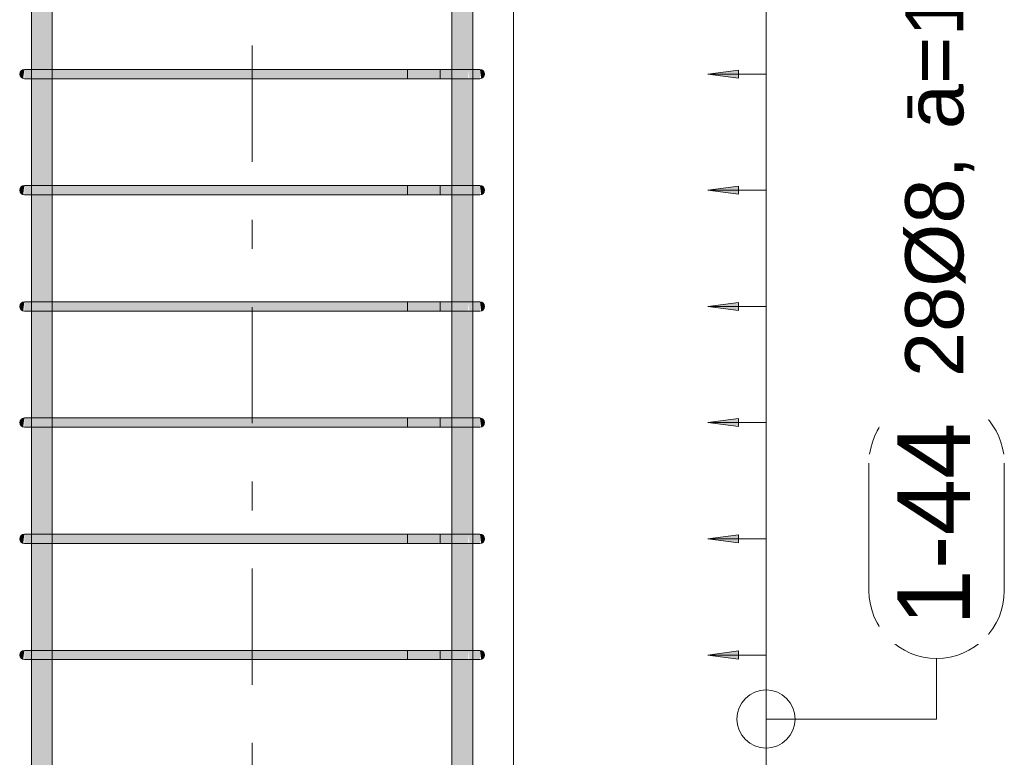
# Model space of a CAD drawing. Header units: millimetres. Extents: x -25607 to 9385, y 1894 to 10168.
# Tile 175 of 181: x 7624 to 8472, y 7232 to 7867. Entities that reach past the tile are written whole.
import ezdxf

# ---------------------------------------------------------------- set-up
doc = ezdxf.new("R2010")
doc.units = ezdxf.units.MM
doc.linetypes.add('Čára osnovy', pattern=[225, 100, -50, 25, -50])
for name, color, linetype, lineweight in [('A-ANNO-DIMS', 211, 'Continuous', 5), ('A-ANNO-DIMS-25', 211, 'Continuous', 5), ('S-COLS', 52, 'Continuous', 9), ('S-GRID', 1, 'Continuous', 5), ('S-RBAR', 171, 'Continuous', 5), ('S-RBAR-IDEN', 171, 'Continuous', 5)]:
    doc.layers.add(name, color=color, linetype=linetype, lineweight=lineweight)
doc.styles.add('Arial', font='arial.ttf', dxfattribs={"height": 50})
doc.styles.add('Arial_1', font='arial.ttf', dxfattribs={"height": 62.5})
doc.dimstyles.new('Výztuž_kusy__řezy__3', dxfattribs={"dimscale": 304.8, "dimtxt": 0.18, "dimasz": 0, "dimexe": 0, "dimexo": 0.0625, "dimgap": 0.082021, "dimtad": 1, "dimdec": 0, "dimzin": 0, "dimdsep": 46, "dimtxsty": 'Arial_1', "dimblk1": 'NONE', "dimblk2": 'NONE', "dimsah": 1, "dimcen": 0.09, "dimazin": 0, "dimtfac": 1, "dimtdec": 4, "dimtix": 1, "dimtmove": 0, "dimatfit": 3, "dimfxl": 0.164042, "dimfxlon": 1, "dimtvp": 1, "dimtfill": 1, "dimtolj": 1, "dimtzin": 0, "dimarcsym": 2})

# ---------------------------------------------------------------- blocks, each defined once
blk = doc.blocks.new('DIMBLOCK667-V5')
at = {"layer": 'A-ANNO-DIMS-25'}
for points in [[(8216.59, 7920), (8242.88, 7916.54), (8242.88, 7923.46)], [(8216.59, 7820), (8242.88, 7816.54), (8242.88, 7823.46)]]:
    blk.add_hatch(color=256, dxfattribs=at).paths.add_polyline_path(points)
for p, q in [((8242.88, 7923.46), (8216.59, 7920)), ((8242.88, 7916.54), (8242.88, 7923.46)), ((8216.59, 7920), (8242.88, 7916.54)), ((8266.59, 7920), (8216.59, 7920)), ((8266.59, 7920), (8266.59, 7820)), ((8266.59, 7920), (8266.59, 7920)), ((8242.88, 7823.46), (8216.59, 7820)), ((8216.59, 7820), (8242.88, 7816.54)), ((8266.59, 7820), (8216.59, 7820)), ((8242.88, 7816.54), (8242.88, 7823.46)), ((8266.59, 7820), (8266.59, 7820))]:
    blk.add_line(p, q, dxfattribs=at)
blk = doc.blocks.new('_None')
blk = doc.blocks.new('DIMBLOCK668-V5')
at = {"layer": 'A-ANNO-DIMS-25'}
for points in [[(8216.59, 7820), (8242.88, 7816.54), (8242.88, 7823.46)], [(8216.59, 7720), (8242.88, 7716.54), (8242.88, 7723.46)]]:
    blk.add_hatch(color=256, dxfattribs=at).paths.add_polyline_path(points)
for p, q in [((8242.88, 7823.46), (8216.59, 7820)), ((8216.59, 7820), (8242.88, 7816.54)), ((8266.59, 7820), (8216.59, 7820)), ((8242.88, 7816.54), (8242.88, 7823.46)), ((8266.59, 7820), (8266.59, 7720)), ((8266.59, 7820), (8266.59, 7820)), ((8242.88, 7723.46), (8216.59, 7720)), ((8216.59, 7720), (8242.88, 7716.54)), ((8266.59, 7720), (8216.59, 7720)), ((8242.88, 7716.54), (8242.88, 7723.46)), ((8266.59, 7720), (8266.59, 7720))]:
    blk.add_line(p, q, dxfattribs=at)
blk = doc.blocks.new('DIMBLOCK669-V5')
at = {"layer": 'A-ANNO-DIMS-25'}
for points in [[(8216.59, 7720), (8242.88, 7716.54), (8242.88, 7723.46)], [(8216.59, 7620), (8242.88, 7616.54), (8242.88, 7623.46)]]:
    blk.add_hatch(color=256, dxfattribs=at).paths.add_polyline_path(points)
for p, q in [((8242.88, 7723.46), (8216.59, 7720)), ((8216.59, 7720), (8242.88, 7716.54)), ((8266.59, 7720), (8216.59, 7720)), ((8242.88, 7716.54), (8242.88, 7723.46)), ((8266.59, 7720), (8266.59, 7620)), ((8266.59, 7720), (8266.59, 7720)), ((8242.88, 7623.46), (8216.59, 7620)), ((8216.59, 7620), (8242.88, 7616.54)), ((8266.59, 7620), (8216.59, 7620)), ((8242.88, 7616.54), (8242.88, 7623.46)), ((8266.59, 7620), (8266.59, 7620))]:
    blk.add_line(p, q, dxfattribs=at)
blk = doc.blocks.new('DIMBLOCK670-V5')
at = {"layer": 'A-ANNO-DIMS-25'}
for points in [[(8216.59, 7620), (8242.88, 7616.54), (8242.88, 7623.46)], [(8216.59, 7520), (8242.88, 7516.54), (8242.88, 7523.46)]]:
    blk.add_hatch(color=256, dxfattribs=at).paths.add_polyline_path(points)
for p, q in [((8242.88, 7623.46), (8216.59, 7620)), ((8216.59, 7620), (8242.88, 7616.54)), ((8266.59, 7620), (8216.59, 7620)), ((8242.88, 7616.54), (8242.88, 7623.46)), ((8266.59, 7620), (8266.59, 7520)), ((8266.59, 7620), (8266.59, 7620)), ((8242.88, 7523.46), (8216.59, 7520)), ((8242.88, 7516.54), (8242.88, 7523.46)), ((8216.59, 7520), (8242.88, 7516.54)), ((8266.59, 7520), (8216.59, 7520)), ((8266.59, 7520), (8266.59, 7520))]:
    blk.add_line(p, q, dxfattribs=at)
blk = doc.blocks.new('DIMBLOCK671-V5')
at = {"layer": 'A-ANNO-DIMS-25'}
for points in [[(8216.59, 7520), (8242.88, 7516.54), (8242.88, 7523.46)], [(8216.59, 7420), (8242.88, 7416.54), (8242.88, 7423.46)]]:
    blk.add_hatch(color=256, dxfattribs=at).paths.add_polyline_path(points)
for p, q in [((8242.88, 7523.46), (8216.59, 7520)), ((8242.88, 7516.54), (8242.88, 7523.46)), ((8216.59, 7520), (8242.88, 7516.54)), ((8266.59, 7520), (8216.59, 7520)), ((8266.59, 7520), (8266.59, 7420)), ((8266.59, 7520), (8266.59, 7520)), ((8242.88, 7423.46), (8216.59, 7420)), ((8242.88, 7416.54), (8242.88, 7423.46)), ((8216.59, 7420), (8242.88, 7416.54)), ((8266.59, 7420), (8216.59, 7420)), ((8266.59, 7420), (8266.59, 7420))]:
    blk.add_line(p, q, dxfattribs=at)
blk = doc.blocks.new('DIMBLOCK672-V5')
at = {"layer": 'A-ANNO-DIMS-25'}
for points in [[(8216.59, 7420), (8242.88, 7416.54), (8242.88, 7423.46)], [(8216.59, 7320), (8242.88, 7316.54), (8242.88, 7323.46)]]:
    blk.add_hatch(color=256, dxfattribs=at).paths.add_polyline_path(points)
for p, q in [((8242.88, 7423.46), (8216.59, 7420)), ((8242.88, 7416.54), (8242.88, 7423.46)), ((8216.59, 7420), (8242.88, 7416.54)), ((8266.59, 7420), (8216.59, 7420)), ((8266.59, 7420), (8266.59, 7320)), ((8266.59, 7420), (8266.59, 7420)), ((8242.88, 7323.46), (8216.59, 7320)), ((8216.59, 7320), (8242.88, 7316.54)), ((8266.59, 7320), (8216.59, 7320)), ((8242.88, 7316.54), (8242.88, 7323.46)), ((8266.59, 7320), (8266.59, 7320))]:
    blk.add_line(p, q, dxfattribs=at)
blk = doc.blocks.new('DIMBLOCK673-V5')
at = {"layer": 'A-ANNO-DIMS-25'}
for points in [[(8216.59, 7320), (8242.88, 7316.54), (8242.88, 7323.46)], [(8216.59, 7220), (8242.88, 7216.54), (8242.88, 7223.46)]]:
    blk.add_hatch(color=256, dxfattribs=at).paths.add_polyline_path(points)
for p, q in [((8242.88, 7323.46), (8216.59, 7320)), ((8216.59, 7320), (8242.88, 7316.54)), ((8266.59, 7320), (8216.59, 7320)), ((8242.88, 7316.54), (8242.88, 7323.46)), ((8266.59, 7320), (8266.59, 7220)), ((8266.59, 7320), (8266.59, 7320)), ((8242.88, 7223.46), (8216.59, 7220)), ((8216.59, 7220), (8242.88, 7216.54)), ((8266.59, 7220), (8216.59, 7220)), ((8242.88, 7216.54), (8242.88, 7223.46)), ((8266.59, 7220), (8266.59, 7220))]:
    blk.add_line(p, q, dxfattribs=at)
blk = doc.blocks.new('DIMBLOCK687-V5')
at = {"layer": 'A-ANNO-DIMS-25'}
for points in [[(8216.59, 8620), (8242.88, 8616.54), (8242.88, 8623.46)], [(8216.59, 8520), (8242.88, 8516.54), (8242.88, 8523.46)], [(8216.59, 8420), (8242.88, 8416.54), (8242.88, 8423.46)], [(8216.59, 8320), (8242.88, 8316.54), (8242.88, 8323.46)], [(8216.59, 8220), (8242.88, 8216.54), (8242.88, 8223.46)], [(8216.59, 8120), (8242.88, 8116.54), (8242.88, 8123.46)], [(8216.59, 8020), (8242.88, 8016.54), (8242.88, 8023.46)], [(8216.59, 7920), (8242.88, 7916.54), (8242.88, 7923.46)], [(8216.59, 7820), (8242.88, 7816.54), (8242.88, 7823.46)], [(8216.59, 7720), (8242.88, 7716.54), (8242.88, 7723.46)], [(8216.59, 7620), (8242.88, 7616.54), (8242.88, 7623.46)], [(8216.59, 7520), (8242.88, 7516.54), (8242.88, 7523.46)], [(8216.59, 7420), (8242.88, 7416.54), (8242.88, 7423.46)], [(8216.59, 7320), (8242.88, 7316.54), (8242.88, 7323.46)], [(8216.59, 7220), (8242.88, 7216.54), (8242.88, 7223.46)], [(8216.59, 7120), (8242.88, 7116.54), (8242.88, 7123.46)], [(8216.59, 7020), (8242.88, 7016.54), (8242.88, 7023.46)], [(8216.59, 6920), (8242.88, 6916.54), (8242.88, 6923.46)], [(8216.59, 6820), (8242.88, 6816.54), (8242.88, 6823.46)], [(8216.59, 6720), (8242.88, 6716.54), (8242.88, 6723.46)], [(8216.59, 6620), (8242.88, 6616.54), (8242.88, 6623.46)], [(8216.59, 6520), (8242.88, 6516.54), (8242.88, 6523.46)], [(8216.59, 6420), (8242.88, 6416.54), (8242.88, 6423.46)], [(8216.59, 6320), (8242.88, 6316.54), (8242.88, 6323.46)], [(8216.59, 6220), (8242.88, 6216.54), (8242.88, 6223.46)], [(8216.59, 6120), (8242.88, 6116.54), (8242.88, 6123.46)], [(8216.59, 6020), (8242.88, 6016.54), (8242.88, 6023.46)], [(8216.59, 5920), (8242.88, 5916.54), (8242.88, 5923.46)]]:
    blk.add_hatch(color=256, dxfattribs=at).paths.add_polyline_path(points)
for p, q in [((8242.88, 8623.46), (8216.59, 8620)), ((8216.59, 8620), (8242.88, 8616.54)), ((8266.59, 8620), (8216.59, 8620)), ((8242.88, 8616.54), (8242.88, 8623.46)), ((8266.59, 8620), (8266.59, 5920)), ((8266.59, 8620), (8266.59, 8520)), ((8266.59, 8620), (8266.59, 8620)), ((8242.88, 8523.46), (8216.59, 8520)), ((8242.88, 8516.54), (8242.88, 8523.46)), ((8216.59, 8520), (8242.88, 8516.54)), ((8266.59, 8520), (8216.59, 8520)), ((8266.59, 8520), (8266.59, 8420)), ((8266.59, 8520), (8266.59, 8520)), ((8242.88, 8423.46), (8216.59, 8420)), ((8242.88, 8416.54), (8242.88, 8423.46)), ((8216.59, 8420), (8242.88, 8416.54)), ((8266.59, 8420), (8216.59, 8420)), ((8266.59, 8420), (8266.59, 8320)), ((8266.59, 8420), (8266.59, 8420)), ((8242.88, 8323.46), (8216.59, 8320)), ((8216.59, 8320), (8242.88, 8316.54)), ((8266.59, 8320), (8216.59, 8320)), ((8242.88, 8316.54), (8242.88, 8323.46)), ((8266.59, 8320), (8266.59, 8220)), ((8266.59, 8320), (8266.59, 8320)), ((8242.88, 8223.46), (8216.59, 8220)), ((8216.59, 8220), (8242.88, 8216.54)), ((8266.59, 8220), (8216.59, 8220)), ((8242.88, 8216.54), (8242.88, 8223.46)), ((8266.59, 8220), (8266.59, 8120)), ((8266.59, 8220), (8266.59, 8220)), ((8242.88, 8123.46), (8216.59, 8120)), ((8216.59, 8120), (8242.88, 8116.54)), ((8266.59, 8120), (8216.59, 8120)), ((8242.88, 8116.54), (8242.88, 8123.46)), ((8266.59, 8120), (8266.59, 8020)), ((8266.59, 8120), (8266.59, 8120)), ((8242.88, 8023.46), (8216.59, 8020)), ((8242.88, 8016.54), (8242.88, 8023.46)), ((8216.59, 8020), (8242.88, 8016.54)), ((8266.59, 8020), (8216.59, 8020)), ((8266.59, 8020), (8266.59, 7920)), ((8266.59, 8020), (8266.59, 8020)), ((8242.88, 7923.46), (8216.59, 7920)), ((8242.88, 7916.54), (8242.88, 7923.46)), ((8216.59, 7920), (8242.88, 7916.54)), ((8266.59, 7920), (8216.59, 7920)), ((8266.59, 7920), (8266.59, 7820)), ((8266.59, 7920), (8266.59, 7920)), ((8242.88, 7823.46), (8216.59, 7820)), ((8216.59, 7820), (8242.88, 7816.54)), ((8266.59, 7820), (8216.59, 7820)), ((8242.88, 7816.54), (8242.88, 7823.46)), ((8266.59, 7820), (8266.59, 7720)), ((8266.59, 7820), (8266.59, 7820)), ((8242.88, 7723.46), (8216.59, 7720)), ((8216.59, 7720), (8242.88, 7716.54)), ((8266.59, 7720), (8216.59, 7720)), ((8242.88, 7716.54), (8242.88, 7723.46)), ((8266.59, 7720), (8266.59, 7620)), ((8266.59, 7720), (8266.59, 7720)), ((8242.88, 7623.46), (8216.59, 7620)), ((8216.59, 7620), (8242.88, 7616.54)), ((8266.59, 7620), (8216.59, 7620)), ((8242.88, 7616.54), (8242.88, 7623.46)), ((8266.59, 7620), (8266.59, 7520)), ((8266.59, 7620), (8266.59, 7620)), ((8242.88, 7523.46), (8216.59, 7520)), ((8242.88, 7516.54), (8242.88, 7523.46)), ((8216.59, 7520), (8242.88, 7516.54)), ((8266.59, 7520), (8216.59, 7520)), ((8266.59, 7520), (8266.59, 7420)), ((8266.59, 7520), (8266.59, 7520)), ((8242.88, 7423.46), (8216.59, 7420)), ((8242.88, 7416.54), (8242.88, 7423.46)), ((8216.59, 7420), (8242.88, 7416.54)), ((8266.59, 7420), (8216.59, 7420)), ((8266.59, 7420), (8266.59, 7320)), ((8266.59, 7420), (8266.59, 7420)), ((8242.88, 7323.46), (8216.59, 7320)), ((8216.59, 7320), (8242.88, 7316.54)), ((8266.59, 7320), (8216.59, 7320)), ((8242.88, 7316.54), (8242.88, 7323.46)), ((8266.59, 7320), (8266.59, 7220)), ((8266.59, 7320), (8266.59, 7320)), ((8242.88, 7223.46), (8216.59, 7220)), ((8216.59, 7220), (8242.88, 7216.54)), ((8266.59, 7220), (8216.59, 7220)), ((8242.88, 7216.54), (8242.88, 7223.46)), ((8266.59, 7220), (8266.59, 7120)), ((8266.59, 7220), (8266.59, 7220)), ((8242.88, 7123.46), (8216.59, 7120)), ((8216.59, 7120), (8242.88, 7116.54)), ((8266.59, 7120), (8216.59, 7120)), ((8242.88, 7116.54), (8242.88, 7123.46)), ((8266.59, 7120), (8266.59, 7020)), ((8266.59, 7120), (8266.59, 7120)), ((8242.88, 7023.46), (8216.59, 7020)), ((8242.88, 7016.54), (8242.88, 7023.46)), ((8216.59, 7020), (8242.88, 7016.54)), ((8266.59, 7020), (8216.59, 7020)), ((8266.59, 7020), (8266.59, 6920)), ((8266.59, 7020), (8266.59, 7020)), ((8242.88, 6923.46), (8216.59, 6920)), ((8242.88, 6916.54), (8242.88, 6923.46)), ((8216.59, 6920), (8242.88, 6916.54)), ((8266.59, 6920), (8216.59, 6920)), ((8266.59, 6920), (8266.59, 6820)), ((8266.59, 6920), (8266.59, 6920)), ((8242.88, 6823.46), (8216.59, 6820)), ((8216.59, 6820), (8242.88, 6816.54)), ((8266.59, 6820), (8216.59, 6820)), ((8242.88, 6816.54), (8242.88, 6823.46)), ((8266.59, 6820), (8266.59, 6720)), ((8266.59, 6820), (8266.59, 6820)), ((8242.88, 6723.46), (8216.59, 6720)), ((8216.59, 6720), (8242.88, 6716.54)), ((8266.59, 6720), (8216.59, 6720)), ((8242.88, 6716.54), (8242.88, 6723.46)), ((8266.59, 6720), (8266.59, 6620)), ((8266.59, 6720), (8266.59, 6720)), ((8242.88, 6623.46), (8216.59, 6620)), ((8216.59, 6620), (8242.88, 6616.54)), ((8266.59, 6620), (8216.59, 6620)), ((8242.88, 6616.54), (8242.88, 6623.46)), ((8266.59, 6620), (8266.59, 6520)), ((8266.59, 6620), (8266.59, 6620)), ((8242.88, 6523.46), (8216.59, 6520)), ((8242.88, 6516.54), (8242.88, 6523.46)), ((8216.59, 6520), (8242.88, 6516.54)), ((8266.59, 6520), (8216.59, 6520)), ((8266.59, 6520), (8266.59, 6420)), ((8266.59, 6520), (8266.59, 6520)), ((8242.88, 6423.46), (8216.59, 6420)), ((8242.88, 6416.54), (8242.88, 6423.46)), ((8216.59, 6420), (8242.88, 6416.54)), ((8266.59, 6420), (8216.59, 6420)), ((8266.59, 6420), (8266.59, 6320)), ((8266.59, 6420), (8266.59, 6420)), ((8242.88, 6323.46), (8216.59, 6320)), ((8216.59, 6320), (8242.88, 6316.54)), ((8266.59, 6320), (8216.59, 6320)), ((8242.88, 6316.54), (8242.88, 6323.46)), ((8266.59, 6320), (8266.59, 6220)), ((8266.59, 6320), (8266.59, 6320)), ((8242.88, 6223.46), (8216.59, 6220)), ((8216.59, 6220), (8242.88, 6216.54)), ((8266.59, 6220), (8216.59, 6220)), ((8242.88, 6216.54), (8242.88, 6223.46)), ((8266.59, 6220), (8266.59, 6120)), ((8266.59, 6220), (8266.59, 6220)), ((8242.88, 6123.46), (8216.59, 6120)), ((8216.59, 6120), (8242.88, 6116.54)), ((8266.59, 6120), (8216.59, 6120)), ((8242.88, 6116.54), (8242.88, 6123.46)), ((8266.59, 6120), (8266.59, 6020)), ((8266.59, 6120), (8266.59, 6120)), ((8242.88, 6023.46), (8216.59, 6020)), ((8242.88, 6016.54), (8242.88, 6023.46)), ((8216.59, 6020), (8242.88, 6016.54)), ((8266.59, 6020), (8216.59, 6020)), ((8266.59, 6020), (8266.59, 5920)), ((8266.59, 6020), (8266.59, 6020)), ((8242.88, 5923.46), (8216.59, 5920)), ((8242.88, 5916.54), (8242.88, 5923.46)), ((8216.59, 5920), (8242.88, 5916.54)), ((8266.59, 5920), (8216.59, 5920)), ((8266.59, 5920), (8266.59, 5920))]:
    blk.add_line(p, q, dxfattribs=at)
blk = doc.blocks.new('Popisek výztuže__BEZ NATOČENÍ_ - _Typ_ množství_PRAVÝ _řezy_-573725-V5')
at = {"layer": 'S-RBAR-IDEN'}
for p, q in [((-15461.32, 9359.75), (-15571.02, 9359.75)), ((-15571.02, 9243.32), (-15461.32, 9243.32))]:
    blk.add_line(p, q, dxfattribs=at)
for centre, start, end in [((-15571.02, 9301.53), 90, 270), ((-15461.32, 9301.53), 277.64339, 82.35661)]:
    blk.add_arc(centre, 58.22, start, end, dxfattribs=at)

msp = doc.modelspace()

# ---------------------------------------------------------------- hatches: boundary and pattern name
at = {"layer": 'S-RBAR'}
h = msp.add_hatch(color=256, dxfattribs=at)
h.paths.add_polyline_path([(7650.3, 5795), (7652.49, 5795), (7652.49, 5916), (7634.49, 5916), (7634.49, 5795)])
h.paths.add_polyline_path([(7637.54, 5924), (7652.49, 5924), (7652.49, 6016), (7634.49, 6016), (7634.49, 5924)])
h.paths.add_polyline_path([(7634.49, 6024), (7652.49, 6024), (7652.49, 6116), (7634.49, 6116), (7634.49, 6026.43)])
h.paths.add_polyline_path([(7640.79, 6124), (7652.49, 6124), (7652.49, 6216), (7634.49, 6216), (7634.49, 6124), (7637.54, 6124)])
h.paths.add_polyline_path([(7640.79, 6224), (7652.49, 6224), (7652.49, 6316), (7634.49, 6316), (7634.49, 6224), (7637.54, 6224)])
h.paths.add_polyline_path([(7634.49, 6324), (7652.49, 6324), (7652.49, 6416), (7634.49, 6416), (7634.49, 6331.3)])
h.paths.add_polyline_path([(7640.79, 6424), (7652.49, 6424), (7652.49, 6516), (7634.49, 6516), (7634.49, 6424), (7637.54, 6424)])
h.paths.add_polyline_path([(7650.3, 6524), (7652.49, 6524), (7652.49, 6616), (7634.49, 6616), (7634.49, 6524), (7648.44, 6524)])
h.paths.add_polyline_path([(7634.49, 6624), (7652.49, 6624), (7652.49, 6716), (7634.49, 6716), (7634.49, 6636.17)])
h.paths.add_polyline_path([(7640.79, 6724), (7652.49, 6724), (7652.49, 6816), (7634.49, 6816), (7634.49, 6724), (7637.54, 6724)])
h.paths.add_polyline_path([(7634.49, 6824), (7652.49, 6824), (7652.49, 6916), (7634.49, 6916), (7634.49, 6830.18)])
h.paths.add_polyline_path([(7634.49, 6924), (7652.49, 6924), (7652.49, 7016), (7634.49, 7016), (7634.49, 6968.76)])
h.paths.add_polyline_path([(7634.49, 7024), (7652.49, 7024), (7652.49, 7116), (7634.49, 7116), (7634.49, 7024.19)])
h.paths.add_polyline_path([(7644.62, 7124), (7652.49, 7124), (7652.49, 7216), (7634.49, 7216), (7634.49, 7124), (7644.29, 7124)])
h.paths.add_polyline_path([(7644.29, 7224), (7652.49, 7224), (7652.49, 7316), (7634.49, 7316), (7634.49, 7224), (7640.79, 7224)])
h.paths.add_polyline_path([(7637.54, 7324), (7652.49, 7324), (7652.49, 7416), (7634.49, 7416), (7634.49, 7324)])
h.paths.add_polyline_path([(7637.54, 7424), (7652.49, 7424), (7652.49, 7516), (7634.49, 7516), (7634.49, 7424)])
h.paths.add_polyline_path([(7648.44, 7524), (7652.49, 7524), (7652.49, 7616), (7634.49, 7616), (7634.49, 7524), (7644.62, 7524)])
h.paths.add_polyline_path([(7634.49, 7624), (7652.49, 7624), (7652.49, 7716), (7634.49, 7716), (7634.49, 7633.93)])
h.paths.add_polyline_path([(7640.79, 7724), (7652.49, 7724), (7652.49, 7816), (7634.49, 7816), (7634.49, 7724), (7637.54, 7724)])
h.paths.add_polyline_path([(7634.49, 7824), (7652.49, 7824), (7652.49, 7916), (7634.49, 7916), (7634.49, 7855.65)])
h.paths.add_polyline_path([(7634.49, 7924), (7652.49, 7924), (7652.49, 8016), (7634.49, 8016), (7634.49, 7938.8)])
h.paths.add_polyline_path([(7634.49, 8024), (7652.49, 8024), (7652.49, 8116), (7634.49, 8116), (7634.49, 8077.38)])
h.paths.add_polyline_path([(7634.49, 8124), (7652.49, 8124), (7652.49, 8216), (7634.49, 8216), (7634.49, 8132.81)])
h.paths.add_polyline_path([(7640.79, 8224), (7652.49, 8224), (7652.49, 8316), (7634.49, 8316), (7634.49, 8224), (7637.54, 8224)])
h.paths.add_polyline_path([(7634.49, 8324), (7652.49, 8324), (7652.49, 8416), (7634.49, 8416), (7634.49, 8326.82)])
h.paths.add_polyline_path([(7634.49, 8424), (7652.49, 8424), (7652.49, 8516), (7634.49, 8516), (7634.49, 8437.68)])
h.paths.add_polyline_path([(7648.44, 8524), (7652.49, 8524), (7652.49, 8616), (7634.49, 8616), (7634.49, 8524), (7644.62, 8524)])
h.paths.add_polyline_path([(7634.49, 8624), (7652.49, 8624), (7652.49, 8660), (7634.49, 8660), (7634.49, 8631.69)])
h = msp.add_hatch(color=256, dxfattribs=at)
h.paths.add_polyline_path([(7996.39, 5795), (8014.39, 5795), (8014.1, 5916), (7996.39, 5916), (7996.39, 5860.14)])
h.paths.add_polyline_path([(8008.1, 5924), (8014.39, 5924), (8014.1, 6016), (7996.39, 6016), (7996.62, 5924), (8005.44, 5924)])
h.paths.add_polyline_path([(8005.44, 6024), (8014.39, 6024), (8014.1, 6116), (7996.39, 6116), (7996.62, 6024), (8004.27, 6024)])
h.paths.add_polyline_path([(8008.1, 6124), (8014.39, 6124), (8014.1, 6216), (7996.39, 6216), (7996.62, 6124), (8005.44, 6124)])
h.paths.add_polyline_path([(7996.39, 6224), (8014.39, 6224), (8014.1, 6316), (7996.39, 6316), (7996.39, 6303.59)])
h.paths.add_polyline_path([(8008.1, 6324), (8014.39, 6324), (8014.1, 6416), (7996.39, 6416), (7996.62, 6324), (8005.44, 6324)])
h.paths.add_polyline_path([(8001.51, 6424), (8014.39, 6424), (8014.1, 6516), (7996.39, 6516), (7996.62, 6424), (8000.44, 6424)])
h.paths.add_polyline_path([(8008.1, 6524), (8014.39, 6524), (8014.1, 6616), (7996.39, 6616), (7996.62, 6524), (8005.44, 6524)])
h.paths.add_polyline_path([(8005.44, 6624), (8014.39, 6624), (8014.1, 6716), (7996.39, 6716), (7996.62, 6624), (8004.27, 6624)])
h.paths.add_polyline_path([(7996.62, 6724), (8014.39, 6724), (8014.1, 6816), (7996.39, 6816), (7996.39, 6724)])
h.paths.add_polyline_path([(8008.1, 6824), (8014.39, 6824), (8014.1, 6916), (7996.39, 6916), (7996.62, 6824), (8005.44, 6824)])
h.paths.add_polyline_path([(8008.1, 6924), (8014.39, 6924), (8014.1, 7016), (7996.39, 7016), (7996.62, 6924), (8005.44, 6924)])
h.paths.add_polyline_path([(8008.1, 7024), (8014.39, 7024.19), (8014.1, 7116), (7996.39, 7116), (7996.62, 7024), (8005.44, 7024)])
h.paths.add_polyline_path([(8008.1, 7124), (8014.39, 7124), (8014.1, 7216), (7996.39, 7216), (7996.62, 7124), (8005.44, 7124)])
h.paths.add_polyline_path([(8000.44, 7224), (8014.39, 7224), (8014.1, 7316), (7996.39, 7316), (7996.62, 7224)])
h.paths.add_polyline_path([(8008.1, 7324), (8014.39, 7324), (8014.1, 7416), (7996.39, 7416), (7996.62, 7324), (8005.44, 7324)])
h.paths.add_polyline_path([(8004.27, 7424), (8014.39, 7424), (8014.1, 7516), (7996.39, 7516), (7996.62, 7424), (8001.51, 7424)])
h.paths.add_polyline_path([(8014.39, 7524), (8014.1, 7616), (7996.39, 7616), (7996.62, 7524), (8014.1, 7524)])
h.paths.add_polyline_path([(8008.1, 7624), (8014.39, 7624), (8014.1, 7716), (7996.39, 7716), (7996.62, 7624), (8005.44, 7624)])
h.paths.add_polyline_path([(7996.62, 7724), (8014.39, 7724), (8014.1, 7816), (7996.39, 7816), (7996.39, 7724)])
h.paths.add_polyline_path([(8008.1, 7824), (8014.39, 7824), (8014.1, 7916), (7996.39, 7916), (7996.62, 7824), (8005.44, 7824)])
h.paths.add_polyline_path([(8008.1, 7924), (8014.39, 7924), (8014.1, 8016), (7996.39, 8016), (7996.62, 7924), (8005.44, 7924)])
h.paths.add_polyline_path([(8000.44, 8024), (8014.39, 8024), (8014.1, 8116), (7996.39, 8116), (7996.62, 8024)])
h.paths.add_polyline_path([(8008.1, 8124), (8014.39, 8124), (8014.1, 8216), (7996.39, 8216), (7996.62, 8124), (8005.44, 8124)])
h.paths.add_polyline_path([(8008.1, 8224), (8014.39, 8224), (8014.1, 8316), (7996.39, 8316), (7996.62, 8224), (8005.44, 8224)])
h.paths.add_polyline_path([(8005.44, 8324), (8014.39, 8324), (8014.1, 8416), (7996.39, 8416), (7996.62, 8324), (8004.27, 8324)])
h.paths.add_polyline_path([(8001.51, 8424), (8014.39, 8424), (8014.1, 8516), (7996.39, 8516), (7996.62, 8424), (8000.44, 8424)])
h.paths.add_polyline_path([(8014.39, 8524), (8014.1, 8616), (7996.39, 8616), (7996.62, 8524), (8014.1, 8524)])
h.paths.add_polyline_path([(8008.1, 8624), (8014.39, 8624), (8014.39, 8660), (7996.39, 8660), (7996.62, 8624), (8005.44, 8624)])
for points in [[(7627.41, 7816.14), (7628.44, 7824), (7626.44, 7823.46), (7624.98, 7822), (7624.44, 7820), (7624.98, 7818), (7626.44, 7816.54)], [(7629.2, 7816), (7648.44, 7816), (7648.44, 7824), (7628.44, 7824), (7628.44, 7816)], [(7913.7, 7816), (8000.44, 7816), (8000.44, 7824), (7648.44, 7824), (7648.44, 7816), (7738.1, 7816)], [(8021.48, 7816.14), (8022.44, 7816.54), (8023.91, 7818), (8024.44, 7820), (8023.91, 7822), (8022.44, 7823.46), (8020.44, 7824), (8021.1, 7818.96)], [(7627.41, 7716.14), (7628.44, 7724), (7626.44, 7723.46), (7624.98, 7722), (7624.44, 7720), (7624.98, 7718), (7626.44, 7716.54)], [(7644.62, 7716), (7648.44, 7716), (7648.44, 7724), (7628.44, 7724), (7628.44, 7716), (7644.29, 7716)], [(7913.7, 7716), (8000.44, 7716), (8000.44, 7724), (7648.44, 7724), (7648.44, 7716), (7738.1, 7716)], [(8021.48, 7716.14), (8022.44, 7716.54), (8023.91, 7718), (8024.44, 7720), (8023.91, 7722), (8022.44, 7723.46), (8020.44, 7724), (8021.35, 7717.08)], [(7627.41, 7616.14), (7628.44, 7624), (7626.44, 7623.46), (7624.98, 7622), (7624.44, 7620), (7624.98, 7618), (7626.44, 7616.54)], [(7629.2, 7616), (7648.44, 7616), (7648.44, 7624), (7628.44, 7624), (7628.44, 7616)], [(7913.7, 7616), (8000.44, 7616), (8000.44, 7624), (7648.44, 7624), (7648.44, 7616), (7738.1, 7616)], [(8021.48, 7616.14), (8022.44, 7616.54), (8023.91, 7618), (8024.44, 7620), (8023.91, 7622), (8022.44, 7623.46), (8020.44, 7624), (8021.1, 7618.96)], [(7627.41, 7516.14), (7628.44, 7524), (7626.44, 7523.46), (7624.98, 7522), (7624.44, 7520), (7624.98, 7518), (7626.44, 7516.54)], [(7628.44, 7516), (7648.44, 7516), (7648.44, 7524), (7628.44, 7524), (7628.44, 7516.14)], [(7648.44, 7516), (8000.44, 7516), (8000.44, 7524), (7648.44, 7524), (7648.44, 7523.07)], [(8021.48, 7516.14), (8022.44, 7516.54), (8023.91, 7518), (8024.44, 7520), (8023.91, 7522), (8022.44, 7523.46), (8020.44, 7524), (8021.1, 7518.96)], [(7627.41, 7416.14), (7628.44, 7424), (7626.44, 7423.46), (7624.98, 7422), (7624.44, 7420), (7624.98, 7418), (7626.44, 7416.54)], [(7629.2, 7416), (7648.44, 7416), (7648.44, 7424), (7628.44, 7424), (7628.44, 7416)], [(7913.7, 7416), (8000.44, 7416), (8000.44, 7424), (7648.44, 7424), (7648.44, 7416), (7738.1, 7416)], [(8021.48, 7416.14), (8022.44, 7416.54), (8023.91, 7418), (8024.44, 7420), (8023.91, 7422), (8022.44, 7423.46), (8020.44, 7424), (8021.1, 7418.96)], [(7627.41, 7316.14), (7628.44, 7324), (7626.44, 7323.46), (7624.98, 7322), (7624.44, 7320), (7624.98, 7318), (7626.44, 7316.54)], [(7629.2, 7316), (7648.44, 7316), (7648.44, 7324), (7628.44, 7324), (7628.44, 7316)], [(7913.7, 7316), (8000.44, 7316), (8000.44, 7324), (7648.44, 7324), (7648.44, 7316), (7738.1, 7316)], [(8021.48, 7316.14), (8022.44, 7316.54), (8023.91, 7318), (8024.44, 7320), (8023.91, 7322), (8022.44, 7323.46), (8020.44, 7324), (8021.1, 7318.96)]]:
    msp.add_hatch(color=256, dxfattribs=at).paths.add_polyline_path(points)
h = msp.add_hatch(color=256, dxfattribs=at)
h.paths.add_polyline_path([(8020.44, 7824), (8019.76, 7816), (8020.44, 7816.14), (8020.44, 7821.04)])
h.paths.add_polyline_path([(8019.23, 7816), (8019.76, 7821.32), (8020.44, 7824), (8018.04, 7824), (8017.17, 7819.58), (8014.58, 7816), (8018.92, 7816)])
h.paths.add_polyline_path([(8000.44, 7816), (8008.1, 7816), (8009.42, 7824), (8000.44, 7824)])
h.paths.add_polyline_path([(8011.34, 7816), (8014.58, 7816), (8016.52, 7824), (8011.68, 7824)])
h.paths.add_polyline_path([(8008.1, 7816), (8010.44, 7816), (8010.44, 7821.79)])
h = msp.add_hatch(color=256, dxfattribs=at)
h.paths.add_polyline_path([(8019.23, 7816), (8019.77, 7816.14), (8020.44, 7824), (8019.43, 7820.02)])
h.paths.add_polyline_path([(8011.34, 7816), (8011.68, 7824), (8009.42, 7824), (8008.1, 7816), (8010.64, 7822.27)])
h.paths.add_polyline_path([(8014.58, 7816), (8017.47, 7819.98), (8017.76, 7824), (8016.52, 7824)])
h = msp.add_hatch(color=256, dxfattribs=at)
h.paths.add_polyline_path([(8020.44, 7724), (8019.76, 7716), (8020.44, 7716.14), (8020.44, 7721.04)])
h.paths.add_polyline_path([(8016.75, 7716), (8019.23, 7716), (8019.76, 7721.32), (8020.44, 7724), (8018.04, 7724), (8017.17, 7719.58), (8014.58, 7716)])
h.paths.add_polyline_path([(8000.44, 7716), (8008.1, 7716), (8009.42, 7724), (8000.44, 7724)])
h.paths.add_polyline_path([(8011.34, 7716), (8014.58, 7716), (8016.52, 7724), (8011.68, 7724), (8011.34, 7717.08)])
h = msp.add_hatch(color=256, dxfattribs=at)
h.paths.add_polyline_path([(8019.76, 7716), (8020.44, 7724), (8019.43, 7720.02), (8019.23, 7716)])
h.paths.add_polyline_path([(8011.34, 7716), (8011.39, 7717.08), (8011.68, 7724), (8009.42, 7724), (8008.1, 7716)])
h.paths.add_polyline_path([(8014.58, 7716), (8017.47, 7719.98), (8017.76, 7724), (8016.52, 7724), (8014.85, 7717.08)])
h = msp.add_hatch(color=256, dxfattribs=at)
h.paths.add_polyline_path([(8020.44, 7624), (8019.76, 7616), (8020.44, 7616.14), (8020.44, 7621.04)])
h.paths.add_polyline_path([(8019.23, 7616), (8019.76, 7621.32), (8020.44, 7624), (8018.04, 7624), (8017.17, 7619.58), (8014.58, 7616), (8018.92, 7616)])
h.paths.add_polyline_path([(8000.44, 7616), (8008.1, 7616), (8009.42, 7624), (8000.44, 7624)])
h.paths.add_polyline_path([(8011.34, 7616), (8014.58, 7616), (8016.52, 7624), (8011.68, 7624)])
h.paths.add_polyline_path([(8008.1, 7616), (8010.44, 7616), (8010.44, 7621.79)])
h = msp.add_hatch(color=256, dxfattribs=at)
h.paths.add_polyline_path([(8019.23, 7616), (8019.77, 7616.14), (8020.44, 7624), (8019.43, 7620.02)])
h.paths.add_polyline_path([(8011.34, 7616), (8011.68, 7624), (8009.42, 7624), (8008.1, 7616), (8010.64, 7622.27)])
h.paths.add_polyline_path([(8014.58, 7616), (8017.47, 7619.98), (8017.76, 7624), (8016.52, 7624)])
h = msp.add_hatch(color=256, dxfattribs=at)
h.paths.add_polyline_path([(8000.44, 7516), (8008.1, 7516), (8009.42, 7524), (8000.44, 7524), (8000.44, 7523.07)])
h.paths.add_polyline_path([(8020.44, 7524), (8019.76, 7516), (8020.44, 7516.14), (8020.44, 7523.07)])
h.paths.add_polyline_path([(8014.58, 7516), (8019.23, 7516), (8019.76, 7521.32), (8020.44, 7524), (8018.04, 7524), (8017.17, 7519.58), (8016.75, 7519), (8016.75, 7521.46)])
h.paths.add_polyline_path([(8011.34, 7516), (8014.58, 7516), (8016.52, 7524), (8011.68, 7524), (8011.64, 7523.07), (8011.34, 7523.07)])
h = msp.add_hatch(color=256, dxfattribs=at)
h.paths.add_polyline_path([(8008.1, 7516), (8011.34, 7516), (8011.68, 7524), (8009.42, 7524), (8009.26, 7523.07)])
h.paths.add_polyline_path([(8014.58, 7516), (8017.47, 7519.98), (8017.76, 7524), (8016.52, 7524), (8016.3, 7523.07)])
h.paths.add_polyline_path([(8019.23, 7516), (8019.76, 7516), (8020.21, 7523.07), (8019.43, 7520.02)])
h = msp.add_hatch(color=256, dxfattribs=at)
h.paths.add_polyline_path([(8020.44, 7424), (8019.76, 7416), (8020.44, 7416.14), (8020.44, 7421.04)])
h.paths.add_polyline_path([(8019.23, 7416), (8019.76, 7421.32), (8020.44, 7424), (8018.04, 7424), (8017.17, 7419.58), (8014.58, 7416), (8018.92, 7416)])
h.paths.add_polyline_path([(8000.44, 7416), (8008.1, 7416), (8009.42, 7424), (8000.44, 7424)])
h.paths.add_polyline_path([(8011.34, 7416), (8014.58, 7416), (8016.52, 7424), (8011.68, 7424)])
h.paths.add_polyline_path([(8008.1, 7416), (8010.44, 7416), (8010.44, 7421.79)])
h = msp.add_hatch(color=256, dxfattribs=at)
h.paths.add_polyline_path([(8019.23, 7416), (8019.77, 7416.14), (8020.44, 7424), (8019.43, 7420.02)])
h.paths.add_polyline_path([(8011.34, 7416), (8011.68, 7424), (8009.42, 7424), (8008.1, 7416), (8010.64, 7422.27)])
h.paths.add_polyline_path([(8014.58, 7416), (8017.47, 7419.98), (8017.76, 7424), (8016.52, 7424)])
h = msp.add_hatch(color=256, dxfattribs=at)
h.paths.add_polyline_path([(8020.44, 7324), (8019.76, 7316), (8020.44, 7316.14), (8020.44, 7321.04)])
h.paths.add_polyline_path([(8019.23, 7316), (8019.76, 7321.32), (8020.44, 7324), (8018.04, 7324), (8017.17, 7319.58), (8014.58, 7316), (8018.92, 7316)])
h.paths.add_polyline_path([(8000.44, 7316), (8008.1, 7316), (8009.42, 7324), (8000.44, 7324)])
h.paths.add_polyline_path([(8011.34, 7316), (8014.58, 7316), (8016.52, 7324), (8011.68, 7324)])
h.paths.add_polyline_path([(8008.1, 7316), (8010.44, 7316), (8010.44, 7321.79)])
h = msp.add_hatch(color=256, dxfattribs=at)
h.paths.add_polyline_path([(8019.23, 7316), (8019.77, 7316.14), (8020.44, 7324), (8019.43, 7320.02)])
h.paths.add_polyline_path([(8011.34, 7316), (8011.68, 7324), (8009.42, 7324), (8008.1, 7316), (8010.64, 7322.27)])
h.paths.add_polyline_path([(8014.58, 7316), (8017.47, 7319.98), (8017.76, 7324), (8016.52, 7324)])

# ---------------------------------------------------------------- linework, layer by layer
at = {"layer": 'S-COLS'}
for p, q in [((8049.44, 8920), (8049.44, 5870)), ((8049.44, 8670), (8049.44, 6370))]:
    msp.add_line(p, q, dxfattribs=at)
at = {"layer": 'S-GRID', "linetype": 'Čára osnovy', "lineweight": 9}
msp.add_line((7824.44, 1894.44), (7824.44, 9632.52), dxfattribs=at)
at = {"layer": 'S-RBAR'}
for p, q in [((7634.49, 5795), (7634.49, 8660)), ((7634.49, 5795), (7634.49, 8660)), ((7652.49, 5795), (7652.49, 8660)), ((7652.49, 5795), (7652.49, 8660)), ((7996.39, 5795), (7996.39, 8660)), ((7996.39, 5795), (7996.39, 8660)), ((8014.39, 5795), (8014.39, 8660)), ((8014.39, 5795), (8014.39, 8660)), ((7648.44, 7824), (7628.44, 7824)), ((7648.44, 7824), (7628.44, 7824)), ((8000.44, 7824), (7648.44, 7824)), ((7648.44, 7824), (8000.44, 7824)), ((7958.02, 7824), (7986.3, 7824)), ((7958.02, 7816), (7958.02, 7824)), ((8020.44, 7824), (7986.3, 7824)), ((8014.58, 7824), (7986.3, 7824)), ((7986.3, 7824), (7986.3, 7816)), ((8020.44, 7824), (8000.44, 7824)), ((8020.44, 7824), (8000.44, 7824)), ((8020.44, 7824), (8014.58, 7824)), ((7648.44, 7816), (7628.44, 7816)), ((7648.44, 7816), (7628.44, 7816)), ((8000.44, 7816), (7648.44, 7816)), ((7648.44, 7816), (8000.44, 7816)), ((7958.02, 7816), (7986.3, 7816)), ((8020.44, 7816), (7986.3, 7816)), ((8014.58, 7816), (7986.3, 7816)), ((8020.44, 7816), (8000.44, 7816)), ((8014.58, 7816), (8000.44, 7816)), ((8019.76, 7816), (8014.58, 7816)), ((8019.76, 7816), (8014.58, 7816)), ((7648.44, 7724), (7628.44, 7724)), ((7648.44, 7724), (7628.44, 7724)), ((8000.44, 7724), (7648.44, 7724)), ((7648.44, 7724), (8000.44, 7724)), ((7958.02, 7724), (7986.3, 7724)), ((7958.02, 7716), (7958.02, 7724)), ((8020.44, 7724), (7986.3, 7724)), ((8014.58, 7724), (7986.3, 7724)), ((7986.3, 7724), (7986.3, 7716)), ((8020.44, 7724), (8000.44, 7724)), ((8020.44, 7724), (8000.44, 7724)), ((8020.44, 7724), (8014.58, 7724)), ((7648.44, 7716), (7628.44, 7716)), ((7648.44, 7716), (7628.44, 7716)), ((8000.44, 7716), (7648.44, 7716)), ((7648.44, 7716), (8000.44, 7716)), ((7958.02, 7716), (7986.3, 7716)), ((8020.44, 7716), (7986.3, 7716)), ((8014.58, 7716), (7986.3, 7716)), ((8020.44, 7716), (8000.44, 7716)), ((8014.58, 7716), (8000.44, 7716)), ((8019.76, 7716), (8014.58, 7716)), ((8019.76, 7716), (8014.58, 7716)), ((7648.44, 7624), (7628.44, 7624)), ((7648.44, 7624), (7628.44, 7624)), ((7648.44, 7616), (7628.44, 7616)), ((7648.44, 7616), (7628.44, 7616)), ((8000.44, 7624), (7648.44, 7624)), ((7648.44, 7624), (8000.44, 7624)), ((8000.44, 7616), (7648.44, 7616)), ((7648.44, 7616), (8000.44, 7616)), ((7958.02, 7624), (7986.3, 7624)), ((7958.02, 7616), (7958.02, 7624)), ((7958.02, 7616), (7986.3, 7616)), ((8020.44, 7624), (7986.3, 7624)), ((8014.58, 7624), (7986.3, 7624)), ((7986.3, 7624), (7986.3, 7616)), ((8020.44, 7616), (7986.3, 7616)), ((8014.58, 7616), (7986.3, 7616)), ((8020.44, 7624), (8000.44, 7624)), ((8020.44, 7624), (8000.44, 7624)), ((8020.44, 7616), (8000.44, 7616)), ((8014.58, 7616), (8000.44, 7616)), ((8020.44, 7624), (8014.58, 7624)), ((8019.76, 7616), (8014.58, 7616)), ((8019.76, 7616), (8014.58, 7616)), ((7648.44, 7524), (7628.44, 7524)), ((7648.44, 7524), (7628.44, 7524)), ((8000.44, 7524), (7648.44, 7524)), ((7648.44, 7524), (8000.44, 7524)), ((7958.02, 7524), (7986.3, 7524)), ((7958.02, 7516), (7958.02, 7524)), ((8020.44, 7524), (7986.3, 7524)), ((8014.58, 7524), (7986.3, 7524)), ((7986.3, 7524), (7986.3, 7516)), ((8020.44, 7524), (8000.44, 7524)), ((8020.44, 7524), (8000.44, 7524)), ((8020.44, 7524), (8014.58, 7524)), ((7648.44, 7516), (7628.44, 7516)), ((7648.44, 7516), (7628.44, 7516)), ((8000.44, 7516), (7648.44, 7516)), ((7648.44, 7516), (8000.44, 7516)), ((7958.02, 7516), (7986.3, 7516)), ((8020.44, 7516), (7986.3, 7516)), ((8014.58, 7516), (7986.3, 7516)), ((8020.44, 7516), (8000.44, 7516)), ((8014.58, 7516), (8000.44, 7516)), ((8019.76, 7516), (8014.58, 7516)), ((8019.76, 7516), (8014.58, 7516)), ((7648.44, 7424), (7628.44, 7424)), ((7648.44, 7424), (7628.44, 7424)), ((8000.44, 7424), (7648.44, 7424)), ((7648.44, 7424), (8000.44, 7424)), ((7958.02, 7424), (7986.3, 7424)), ((7958.02, 7416), (7958.02, 7424)), ((8020.44, 7424), (7986.3, 7424)), ((8014.58, 7424), (7986.3, 7424)), ((7986.3, 7424), (7986.3, 7416)), ((8020.44, 7424), (8000.44, 7424)), ((8020.44, 7424), (8000.44, 7424)), ((8020.44, 7424), (8014.58, 7424)), ((7648.44, 7416), (7628.44, 7416)), ((7648.44, 7416), (7628.44, 7416)), ((8000.44, 7416), (7648.44, 7416)), ((7648.44, 7416), (8000.44, 7416)), ((7958.02, 7416), (7986.3, 7416)), ((8020.44, 7416), (7986.3, 7416)), ((8014.58, 7416), (7986.3, 7416)), ((8020.44, 7416), (8000.44, 7416)), ((8014.58, 7416), (8000.44, 7416)), ((8019.76, 7416), (8014.58, 7416)), ((8019.76, 7416), (8014.58, 7416)), ((7648.44, 7324), (7628.44, 7324)), ((7648.44, 7324), (7628.44, 7324)), ((8000.44, 7324), (7648.44, 7324)), ((7648.44, 7324), (8000.44, 7324)), ((7958.02, 7324), (7986.3, 7324)), ((7958.02, 7316), (7958.02, 7324)), ((8020.44, 7324), (7986.3, 7324)), ((8014.58, 7324), (7986.3, 7324)), ((7986.3, 7324), (7986.3, 7316)), ((8020.44, 7324), (8000.44, 7324)), ((8020.44, 7324), (8000.44, 7324)), ((8020.44, 7324), (8014.58, 7324)), ((7648.44, 7316), (7628.44, 7316)), ((7648.44, 7316), (7628.44, 7316)), ((8000.44, 7316), (7648.44, 7316)), ((7648.44, 7316), (8000.44, 7316)), ((7958.02, 7316), (7986.3, 7316)), ((8020.44, 7316), (7986.3, 7316)), ((8014.58, 7316), (7986.3, 7316)), ((8020.44, 7316), (8000.44, 7316)), ((8014.58, 7316), (8000.44, 7316)), ((8019.76, 7316), (8014.58, 7316)), ((8019.76, 7316), (8014.58, 7316))]:
    msp.add_line(p, q, dxfattribs=at)
for centre, start, end in [((7628.44, 7820), 90, 270), ((7628.44, 7820), 90, 270), ((8020.44, 7820), 270, 90), ((8020.44, 7820), 270, 90), ((8020.44, 7820), 270, 90), ((7628.44, 7720), 90, 270), ((7628.44, 7720), 90, 270), ((8020.44, 7720), 270, 90), ((8020.44, 7720), 270, 90), ((8020.44, 7720), 270, 90), ((7628.44, 7620), 90, 270), ((7628.44, 7620), 90, 270), ((8020.44, 7620), 270, 90), ((8020.44, 7620), 270, 90), ((8020.44, 7620), 270, 90), ((7628.44, 7520), 90, 270), ((7628.44, 7520), 90, 270), ((8020.44, 7520), 270, 90), ((8020.44, 7520), 270, 90), ((8020.44, 7520), 270, 90), ((7628.44, 7420), 90, 270), ((7628.44, 7420), 90, 270), ((8020.44, 7420), 270, 90), ((8020.44, 7420), 270, 90), ((8020.44, 7420), 270, 90), ((7628.44, 7320), 90, 270), ((7628.44, 7320), 90, 270), ((8020.44, 7320), 270, 90), ((8020.44, 7320), 270, 90), ((8020.44, 7320), 270, 90)]:
    msp.add_arc(centre, 4, start, end, dxfattribs=at)
at = {"layer": 'S-RBAR-IDEN'}
for p, q in [((8413.38, 7264.91), (8413.38, 7317.1)), ((8266.59, 7264.91), (8413.38, 7264.91))]:
    msp.add_line(p, q, dxfattribs=at)
msp.add_circle((8266.59, 7264.91), 25, dxfattribs=at)

# ---------------------------------------------------------------- block references
at = {"layer": 'S-RBAR-IDEN', "rotation": 89.99999999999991}
msp.add_blockref('Popisek výztuže__BEZ NATOČENÍ_ - _Typ_ množství_PRAVÝ _řezy_-573725-V5', (17714.91, 22946.34), dxfattribs=at)

# ---------------------------------------------------------------- texts
at = {"layer": 'S-RBAR-IDEN', "char_height": 50, "attachment_point": 1, "rotation": 90, "style": 'Arial', "bg_fill": 3, "box_fill_scale": 1.25, "bg_fill_color": 256, "bg_fill_true_color": 13158600, "bg_fill_transparency": 0}
for s, insert, width in [('ā=100', (8386.38, 7772.55), 242.5105), ('28Ø8, ', (8386.38, 7559.23), 258.5442)]:
    msp.add_mtext(s, dxfattribs=dict(at, insert=insert, width=width))

# ---------------------------------------------------------------- dimensions: what is measured, and where the dimension line sits
at = {"layer": 'A-ANNO-DIMS'}
for base, p1, p2, text, override, picture, middle in [((8266.59, 5920), (8216.59, 8620), (8216.59, 5920), '100 2700', {"dimpost": '<>', "dimblk1": 'None', "dimblk2": 'None', "dimsah": 1, "dimfxl": 2700}, 'DIMBLOCK687-V5', (8209.68, 7270)), ((8266.59, 7820), (8216.59, 7920), (8216.59, 7820), ' ', {"dimpost": '<>', "dimfxl": 100}, 'DIMBLOCK667-V5', (8266.59, 7870)), ((8266.59, 7720), (8216.59, 7820), (8216.59, 7720), ' ', {"dimpost": '<>', "dimfxl": 100}, 'DIMBLOCK668-V5', (8266.59, 7770)), ((8266.59, 7620), (8216.59, 7720), (8216.59, 7620), ' ', {"dimpost": '<>', "dimfxl": 100}, 'DIMBLOCK669-V5', (8266.59, 7670)), ((8266.59, 7520), (8216.59, 7620), (8216.59, 7520), ' ', {"dimpost": '<>', "dimfxl": 100}, 'DIMBLOCK670-V5', (8266.59, 7570)), ((8266.59, 7420), (8216.59, 7520), (8216.59, 7420), ' ', {"dimpost": '<>', "dimfxl": 100}, 'DIMBLOCK671-V5', (8266.59, 7470)), ((8266.59, 7320), (8216.59, 7420), (8216.59, 7320), ' ', {"dimpost": '<>', "dimfxl": 100}, 'DIMBLOCK672-V5', (8266.59, 7370)), ((8266.59, 7220), (8216.59, 7320), (8216.59, 7220), ' ', {"dimpost": '<>', "dimfxl": 100}, 'DIMBLOCK673-V5', (8266.59, 7270))]:
    dim = msp.add_linear_dim(base=base, p1=p1, p2=p2, angle=90, text=text, dimstyle='Výztuž_kusy__řezy__3', override=override, dxfattribs=at)
    dim.commit()
    dim.dimension.update_dxf_attribs({"geometry": picture, "text_midpoint": middle})

# ---------------------------------------------------------------- next in the draw order: texts
at = {"layer": 'S-RBAR-IDEN', "insert": (8379.63, 7345.24), "char_height": 62.5, "width": 210.443, "attachment_point": 1, "rotation": 90, "style": 'Arial_1', "bg_fill": 3, "box_fill_scale": 1.25, "bg_fill_color": 256, "bg_fill_true_color": 13158600, "bg_fill_transparency": 0}
msp.add_mtext('1-44', dxfattribs=at)

doc.saveas('drawing.dxf')
